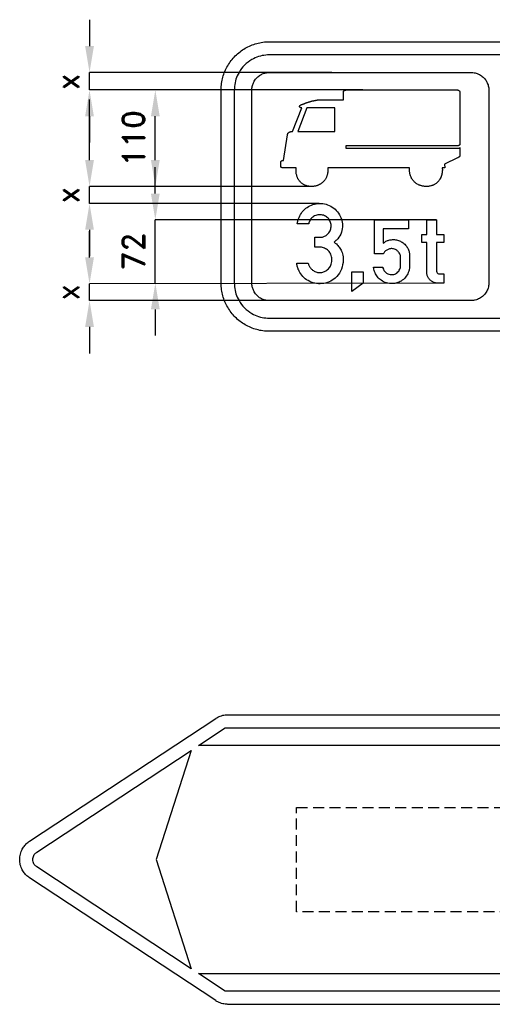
# Model space of a CAD drawing. Header units: millimetres. Extents: x -439 to 1046, y 157 to 1513.
# Tile 1 of 2: x -439 to 100, y 187 to 1309. Entities that reach past the tile are written whole.
import ezdxf

# ---------------------------------------------------------------- set-up
doc = ezdxf.new("R2010")
doc.units = ezdxf.units.MM
doc.header["$LTSCALE"] = 5
doc.linetypes.add('ČÁRKOVANÁX2', pattern=[1.5, 1, -0.5])
doc.layers.add('Kóty', color=2, linetype='Continuous')
doc.layers.add('Značka', color=7, linetype='Continuous')
doc.styles.get("Standard").update_dxf_attribs({"font": 'romand.shx', "height": 25})
doc.dimstyles.get("Standard").update_dxf_attribs({"dimtxt": 25, "dimasz": 30, "dimexe": 0.18, "dimexo": 0.0625, "dimgap": 12.5, "dimtad": 1, "dimdec": 0, "dimzin": 0, "dimdsep": 46, "dimtxsty": 'Standard', "dimcen": 0.09, "dimadec": 0, "dimazin": 0, "dimtfac": 1, "dimtdec": 0, "dimtofl": 0, "dimtmove": 0, "dimatfit": 3, "dimfxl": 1, "dimtolj": 1, "dimtzin": 0, "dimarcsym": 0})

# ---------------------------------------------------------------- blocks, each defined once
blk = doc.blocks.new('*D5')
at = {"layer": 'Defpoints', "color": 0, "transparency": 16777216}
for p in [(-284.1, 1228.7), (-47.6, 1228.7), (-103.7, 1118.8)]:
    blk.add_point(p, dxfattribs=at)
at = {"layer": 'Kóty', "color": 0, "lineweight": -2, "transparency": 16777216}
for p, q in [((-47.7, 1228.7), (-284.2, 1228.7)), ((-284.1, 1148.8), (-284.1, 1198.7)), ((-103.8, 1118.8), (-284.2, 1118.8))]:
    blk.add_line(p, q, dxfattribs=at)
at = {"layer": 'Kóty', "color": 0, "transparency": 16777216}
for points in [[(-289.1, 1198.7), (-279.1, 1198.7), (-284.1, 1228.7)], [(-289.1, 1148.8), (-279.1, 1148.8), (-284.1, 1118.8)]]:
    blk.add_solid(points, dxfattribs=at)
at = {"layer": 'Kóty', "color": 0, "transparency": 16777216, "insert": (-309.1, 1173.7), "char_height": 25, "attachment_point": 5, "rotation": 90}
blk.add_mtext('\\A1;110', dxfattribs=at)

msp = doc.modelspace()

# ---------------------------------------------------------------- linework, layer by layer
at = {"layer": 'Kóty'}
for p, q in [((-359.1, 1308.8), (-359.1, 1278.7)), ((-83, 1248.7), (-359.2, 1248.7)), ((-57.6, 1228.7), (-359.2, 1228.7)), ((-359.1, 1148.8), (-359.1, 1218)), ((-359.1, 1198.7), (-359.1, 1168.7)), ((-284.1, 1110.7), (-284.1, 1140.7)), ((-104.1, 1118.8), (-359.2, 1118.8)), ((-97.2, 1099.4), (-359.2, 1099.4)), ((36.3, 1080.7), (-284.2, 1080.7)), ((-359.1, 1069.4), (-359.1, 1039.4)), ((-359.1, 1037.8), (-359.1, 1067.8)), ((44.6, 1008.7), (-359.1, 1007.8)), ((-98.9, 988.7), (-359.2, 988.7)), ((-284.1, 978.7), (-284.1, 948.7)), ((-359.1, 958.7), (-359.1, 928.5))]:
    msp.add_line(p, q, dxfattribs=at)
for points in [[(-359.1, 1228.7), (-359.1, 1248.7)], [(-359.1, 1099.4), (-359.1, 1118.8)], [(-284.1, 1008.7), (-284.1, 1080.7)], [(-359.1, 988.7), (-359.1, 1007.8)]]:
    msp.add_lwpolyline(points, dxfattribs=at)
for points in [[(-364.1, 1278.7), (-354.1, 1278.7), (-359.1, 1248.7)], [(-364.1, 1198.7), (-354.1, 1198.7), (-359.1, 1228.7)], [(-364.1, 1148.8), (-354.1, 1148.8), (-359.1, 1118.8)], [(-289.1, 1110.7), (-279.1, 1110.7), (-284.1, 1080.7)], [(-364.1, 1069.4), (-354.1, 1069.4), (-359.1, 1099.4)], [(-364.1, 1037.8), (-354.1, 1037.8), (-359.1, 1007.8)], [(-289.1, 978.7), (-279.1, 978.7), (-284.1, 1008.7)], [(-364.1, 958.7), (-354.1, 958.7), (-359.1, 988.7)]]:
    msp.add_solid(points, dxfattribs=at)
at = {"layer": 'Značka', "color": 3}
for points in [[(835.9, 953.7), (-154.1, 953.7), (-154.3, 953.7), (-154.5, 953.7, -0.032179), (-161.6, 954.2, -0.035446), (-168.6, 955.6, -0.036266), (-175.3, 957.9, -0.03442), (-181.7, 961.1, -0.033721), (-187.6, 965, -0.034084), (-193, 969.8, -0.034208), (-197.7, 975.1, -0.034226), (-201.6, 981, -0.034044), (-204.8, 987.4, -0.033411), (-207.1, 994.1, -0.034127), (-208.6, 1001.1, -0.036744), (-209.1, 1008.2), (-209.1, 1008.4), (-209.1, 1008.7), (-209.1, 1228.7), (-209.1, 1228.9), (-209.1, 1229.1, -0.03218), (-208.6, 1236.2, -0.035442), (-207.1, 1243.2, -0.036269), (-204.8, 1249.9, -0.034425), (-201.6, 1256.3, -0.03372), (-197.7, 1262.2, -0.034083), (-193, 1267.5, -0.034212), (-187.6, 1272.3, -0.034229), (-181.7, 1276.2, -0.034043), (-175.3, 1279.4, -0.033412), (-168.6, 1281.7, -0.034124), (-161.6, 1283.2, -0.036734), (-154.5, 1283.7), (-154.3, 1283.7), (-154.1, 1283.7), (175.9, 1283.7)], [(184, 1268.7), (-154.1, 1268.7), (-156.2, 1268.6), (-158.2, 1268.4, 0.055738), (-166.4, 1266.8, 0.056129), (-174.1, 1263.3, 0.069647), (-182.4, 1257, 0.068386), (-188.7, 1248.7, 0.056471), (-192.2, 1241, 0.061158), (-193.8, 1232.8, 0.012205), (-194, 1230.7, 0.004067), (-194.1, 1228.7), (-194.1, 1008.7, 0.00359), (-194, 1006.6, 0.010744), (-193.8, 1004.5, 0.055765), (-192.2, 996.3, 0.056173), (-188.7, 988.7, 0.069691), (-182.4, 980.3, 0.068349), (-174.1, 974, 0.056434), (-166.4, 970.5, 0.061184), (-158.2, 968.9), (-156.2, 968.7), (-154.1, 968.7), (835.9, 968.7, 0.00359)], [(75.9, 988.7), (-154.1, 988.7), (-155.1, 988.7), (-156.2, 988.8, -0.055671), (-160.2, 989.6, -0.056145), (-164.1, 991.3, -0.069689), (-168.2, 994.5, -0.068349), (-171.4, 998.7, -0.056439), (-173.1, 1002.5, -0.061198), (-174, 1006.6, -0.012237), (-174, 1007.6, -0.004084), (-174.1, 1008.7), (-174.1, 1228.7, -0.003604), (-174, 1229.7, -0.010762), (-174, 1230.7, -0.055784), (-173.1, 1234.8, -0.056165), (-171.4, 1238.7, -0.069672), (-168.2, 1242.8, -0.068389), (-164.1, 1246, -0.056439), (-160.2, 1247.7, -0.061045), (-156.2, 1248.5), (-155.1, 1248.6), (-154.1, 1248.7), (75.9, 1248.7), (76.2, 1248.7), (76.5, 1248.6, -0.034472), (79.1, 1248.4, -0.035536), (81.6, 1247.8, -0.03572), (84.1, 1246.9, -0.034777), (86.4, 1245.7, -0.034289), (88.5, 1244.2, -0.034417), (90.4, 1242.4, -0.03447), (92.1, 1240.4, -0.034506), (93.5, 1238.2, -0.03442), (94.6, 1235.8, -0.034147), (95.4, 1233.3, -0.028145), (95.8, 1231.2, -0.029363), (95.9, 1229.1), (95.9, 1228.9), (95.9, 1228.7), (95.9, 1008.7), (95.9, 1008.4), (95.9, 1008.1, -0.034452), (95.7, 1005.5, -0.035507), (95.1, 1003, -0.035715), (94.2, 1000.5, -0.034731), (93, 998.2, -0.034308), (91.5, 996.1, -0.034409), (89.7, 994.1, -0.034468), (87.7, 992.5, -0.034542), (85.5, 991.1, -0.034381), (83.1, 990, -0.033859), (80.6, 989.2, -0.028266), (78.5, 988.8, -0.03055), (76.4, 988.7), (76.2, 988.7), (75.9, 988.7)], [(5.7, 1139.8), (-87.5, 1139.8), (-87.5, 1139.8), (-87.5, 1139.8), (-87.5, 1139.5), (-87.5, 1139.3), (-87.5, 1139), (-87.5, 1138.8), (-87.5, 1138.5), (-87.5, 1138.3), (-87.5, 1138.1), (-87.5, 1137.9), (-87.5, 1137.7), (-87.5, 1137.5), (-87.5, 1137.5), (-87.5, 1137.4), (-87.5, 1137.3), (-87.5, 1137.2), (-87.5, 1136.9), (-87.5, 1136.6, -0.00778), (-87.5, 1135.9, -0.00822), (-87.6, 1135.3, -0.011524), (-87.7, 1134.4, -0.012017), (-87.8, 1133.5, -0.012351), (-88, 1132.6, -0.012507), (-88.2, 1131.7), (-88.5, 1131), (-88.7, 1130.3, -0.014101), (-89.1, 1129.5), (-89.5, 1128.7), (-89.9, 1127.9), (-90.3, 1127.1), (-90.7, 1126.5), (-91.1, 1125.9), (-91.6, 1125.3), (-92, 1124.8), (-92.4, 1124.3), (-92.9, 1123.9), (-93.4, 1123.4), (-94, 1123), (-94.6, 1122.4), (-95.3, 1121.9), (-95.9, 1121.5), (-96.5, 1121.2), (-97.1, 1120.9), (-97.7, 1120.5), (-98.2, 1120.3), (-98.8, 1120.1), (-99.4, 1119.8), (-100.1, 1119.6), (-100.9, 1119.4), (-101.7, 1119.2), (-102.4, 1119), (-103, 1118.9), (-103.7, 1118.8), (-104.4, 1118.7), (-105, 1118.7), (-105.5, 1118.7), (-106.2, 1118.7), (-106.9, 1118.7), (-107.7, 1118.7), (-108.6, 1118.8), (-109.2, 1118.9), (-109.9, 1119), (-110.6, 1119.2), (-111.3, 1119.4), (-111.8, 1119.5), (-112.3, 1119.7), (-113, 1119.9), (-113.6, 1120.2), (-114.3, 1120.6), (-115.1, 1121), (-115.7, 1121.3), (-116.3, 1121.7), (-116.8, 1122.1), (-117.4, 1122.5), (-117.8, 1122.9), (-118.2, 1123.3), (-118.7, 1123.8), (-119.2, 1124.3), (-119.7, 1124.8), (-120.1, 1125.4), (-120.5, 1125.9), (-120.8, 1126.5), (-121.2, 1127), (-121.5, 1127.5), (-121.7, 1128), (-121.9, 1128.4), (-122.2, 1129), (-122.4, 1129.6), (-122.7, 1130.5), (-123, 1131.5), (-123.2, 1132.2), (-123.4, 1133), (-123.5, 1133.8, -0.010183), (-123.6, 1134.6), (-123.7, 1135.3, -0.010958), (-123.7, 1135.9, -0.010649), (-123.7, 1136.8, -0.002168), (-123.7, 1137.6), (-123.7, 1137.8), (-123.7, 1138.1), (-123.7, 1138.4), (-123.7, 1138.6, -0.001713), (-123.7, 1138.8, -0.001486), (-123.7, 1139), (-123.6, 1139.2), (-123.6, 1139.4), (-123.6, 1139.6), (-123.6, 1139.8), (-123.6, 1139.8), (-123.6, 1139.8), (-137.9, 1139.8), (-137.9, 1139.8), (-137.9, 1139.8), (-137.9, 1139.8), (-138, 1139.8), (-138, 1139.8), (-138, 1139.8), (-138, 1139.8), (-138, 1139.8), (-138.1, 1139.8), (-138.1, 1139.8), (-138.1, 1139.8), (-138.1, 1139.8), (-138.3, 1139.8), (-138.4, 1139.8), (-138.6, 1139.8), (-138.7, 1139.9), (-138.8, 1139.9), (-138.9, 1139.9), (-139, 1139.9), (-139.1, 1139.9), (-139.3, 1139.9), (-139.4, 1139.9), (-139.5, 1140), (-139.6, 1140), (-139.7, 1140), (-139.7, 1140), (-139.8, 1140), (-139.9, 1140.1), (-139.9, 1140.1), (-140, 1140.1), (-140.1, 1140.1), (-140.1, 1140.2), (-140.2, 1140.2), (-140.2, 1140.2), (-140.3, 1140.2), (-140.3, 1140.3), (-140.4, 1140.3), (-140.4, 1140.3), (-140.4, 1140.3), (-140.5, 1140.4), (-140.5, 1140.4), (-140.5, 1140.4), (-140.6, 1140.5), (-140.6, 1140.5), (-140.7, 1140.5), (-140.7, 1140.6), (-140.7, 1140.6), (-140.7, 1140.6), (-140.8, 1140.7), (-140.8, 1140.7), (-140.8, 1140.7), (-140.8, 1140.8), (-140.9, 1140.8), (-140.9, 1140.8), (-140.9, 1140.9), (-141, 1140.9), (-141, 1141), (-141, 1141), (-141, 1141), (-141, 1141.1), (-141, 1141.1), (-141.1, 1141.2), (-141.1, 1141.2), (-141.1, 1141.3), (-141.1, 1141.3), (-141.1, 1141.3), (-141.1, 1141.4), (-141.1, 1141.4), (-141.1, 1141.5), (-141.1, 1141.5), (-141.2, 1141.5), (-141.2, 1141.6), (-141.2, 1141.6), (-141.2, 1141.7), (-141.2, 1141.7), (-141.2, 1141.8), (-141.2, 1141.8), (-141.2, 1141.9), (-141.2, 1141.9), (-141.2, 1142), (-141.2, 1142), (-141.2, 1142.1), (-141.2, 1142.1), (-141.2, 1142.1), (-141.2, 1142.1), (-141.2, 1142.1), (-141.2, 1142.2), (-141.2, 1142.2), (-141.2, 1142.2), (-141.2, 1142.2), (-141.2, 1142.2), (-141.2, 1142.2), (-141.2, 1142.3), (-141.2, 1142.3), (-141.2, 1142.4), (-141.2, 1142.5), (-141.2, 1142.8), (-141.2, 1143), (-141.2, 1143.3), (-141.2, 1143.6), (-141.2, 1144), (-141.2, 1144.3), (-141.2, 1144.5), (-141.2, 1144.8), (-141.2, 1145.1), (-141.2, 1145.5), (-141.2, 1145.6), (-141.2, 1145.7, -0.005646), (-141.2, 1145.8, -0.005701), (-141.2, 1145.9), (-141.2, 1146.1), (-141.2, 1146.2), (-141.2, 1146.3), (-141.1, 1146.4), (-141.1, 1146.5), (-141.1, 1146.6), (-141.1, 1146.7), (-141.1, 1146.7), (-141, 1146.8), (-141, 1146.9), (-141, 1146.9), (-141, 1147), (-140.9, 1147), (-140.9, 1147.1), (-140.9, 1147.1), (-140.9, 1147.2), (-140.8, 1147.3), (-140.8, 1147.3), (-140.8, 1147.4), (-140.7, 1147.4), (-140.7, 1147.5), (-140.7, 1147.5), (-140.6, 1147.6), (-140.6, 1147.6), (-140.6, 1147.6), (-140.5, 1147.7), (-140.5, 1147.7), (-140.4, 1147.8), (-140.4, 1147.8), (-140.3, 1147.8), (-140.3, 1147.9), (-140.2, 1147.9), (-140.2, 1147.9), (-140.1, 1148), (-140.1, 1148), (-140, 1148), (-140, 1148.1), (-139.9, 1148.1), (-139.9, 1148.1), (-139.8, 1148.1), (-139.7, 1148.2), (-139.7, 1148.2), (-139.6, 1148.2), (-139.6, 1148.2), (-139.5, 1148.2), (-139.4, 1148.2), (-139.4, 1148.3), (-139.4, 1148.3), (-139.3, 1148.3), (-139.3, 1148.3), (-139.2, 1148.3), (-139.2, 1148.3), (-139.2, 1148.3), (-139.1, 1148.3), (-139.1, 1148.3), (-139.1, 1148.3), (-139, 1148.3), (-138.9, 1148.3), (-138.8, 1148.3), (-138.8, 1148.4), (-138.7, 1148.4), (-138.7, 1148.4), (-138.6, 1148.4), (-138.6, 1148.4), (-138.5, 1148.4), (-138.4, 1148.4), (-138.4, 1148.4), (-138.4, 1148.4), (-138.4, 1148.4), (-138.3, 1148.4), (-138.3, 1148.4), (-138.3, 1148.4), (-138.3, 1148.4), (-138.3, 1148.4), (-138.3, 1148.4), (-138.2, 1148.4), (-138.2, 1148.4), (-138.2, 1148.4), (-133.5, 1177.6), (-133.5, 1177.6), (-133.5, 1177.6), (-133.5, 1177.6), (-133.5, 1177.6), (-133.5, 1177.6), (-133.5, 1177.7), (-133.5, 1177.7), (-133.5, 1177.8), (-133.5, 1177.8), (-133.4, 1177.9), (-133.4, 1177.9), (-133.4, 1178), (-133.4, 1178), (-133.4, 1178), (-133.4, 1178.1), (-133.4, 1178.1), (-133.4, 1178.1), (-133.4, 1178.1), (-133.4, 1178.2), (-133.3, 1178.2), (-133.3, 1178.3), (-133.2, 1178.5), (-133.2, 1178.7), (-133.1, 1178.9), (-133, 1179.1), (-132.9, 1179.3), (-132.7, 1179.5), (-132.6, 1179.6), (-132.5, 1179.8), (-132.4, 1179.9), (-132.2, 1180.1), (-132.2, 1180.1), (-132.2, 1180.1), (-132.2, 1180.1), (-132.1, 1180.1), (-132.1, 1180.1), (-132.1, 1180.1), (-132.1, 1180.2), (-132.1, 1180.2), (-132.1, 1180.2), (-132.1, 1180.2), (-132.1, 1180.2), (-132.1, 1180.2), (-132.1, 1180.2), (-132.1, 1180.2), (-132, 1180.2), (-132, 1180.3), (-131.9, 1180.3), (-131.8, 1180.4), (-131.5, 1180.6), (-131.2, 1180.7), (-130.8, 1180.9), (-130.4, 1181), (-130, 1181.1), (-129.6, 1181.2), (-129.2, 1181.2), (-128.9, 1181.3), (-128.5, 1181.3), (-128.2, 1181.3), (-128.1, 1181.3), (-128, 1181.3), (-128, 1181.3), (-128, 1181.3), (-128, 1181.3), (-128, 1181.3), (-128, 1181.3), (-127.9, 1181.3), (-127.9, 1181.3), (-127.9, 1181.4), (-127.8, 1181.4), (-127.8, 1181.4), (-127.7, 1181.4), (-127.7, 1181.4), (-127.7, 1181.4), (-127.6, 1181.4), (-127.6, 1181.4), (-127.6, 1181.4), (-117.1, 1208.3), (-117.1, 1208.3), (-117.1, 1208.3), (-117.1, 1208.3), (-117.1, 1208.3), (-117.2, 1208.3), (-117.2, 1208.3), (-117.2, 1208.3), (-117.2, 1208.3), (-117.2, 1208.3), (-117.3, 1208.3), (-117.3, 1208.3), (-117.3, 1208.3), (-117.4, 1208.3), (-117.6, 1208.3), (-117.7, 1208.3), (-117.8, 1208.4), (-117.9, 1208.4), (-118.1, 1208.4), (-118.2, 1208.4), (-118.3, 1208.4), (-118.4, 1208.5), (-118.5, 1208.5), (-118.6, 1208.6), (-118.7, 1208.6), (-118.8, 1208.6), (-118.8, 1208.7), (-118.9, 1208.7), (-119, 1208.8), (-119, 1208.8), (-119.1, 1208.8), (-119.2, 1208.9), (-119.2, 1208.9), (-119.3, 1209), (-119.3, 1209), (-119.4, 1209.1), (-119.4, 1209.1), (-119.4, 1209.1), (-119.5, 1209.2), (-119.5, 1209.2), (-119.5, 1209.2), (-119.6, 1209.3), (-119.6, 1209.3), (-119.6, 1209.4), (-119.6, 1209.4), (-119.7, 1209.5), (-119.7, 1209.5), (-119.7, 1209.6), (-119.7, 1209.6), (-119.7, 1209.7), (-119.7, 1209.7), (-119.8, 1209.8), (-119.8, 1209.8), (-119.8, 1209.9), (-119.8, 1209.9), (-119.8, 1210), (-119.8, 1210), (-119.8, 1210.1), (-119.7, 1210.1), (-119.7, 1210.2), (-119.7, 1210.2), (-119.7, 1210.3), (-119.7, 1210.3), (-119.7, 1210.4), (-119.6, 1210.5), (-119.6, 1210.5), (-119.6, 1210.6), (-119.5, 1210.6), (-119.5, 1210.7), (-119.5, 1210.7), (-119.4, 1210.8), (-119.4, 1210.8), (-119.4, 1210.9), (-119.3, 1210.9), (-119.2, 1211), (-119.2, 1211.1), (-119.1, 1211.1), (-119, 1211.2), (-119, 1211.2), (-118.9, 1211.3), (-118.9, 1211.3), (-118.8, 1211.4), (-118.7, 1211.4), (-118.6, 1211.5), (-118.4, 1211.6), (-118.3, 1211.7), (-118.1, 1211.7), (-118, 1211.8), (-117.9, 1211.9), (-117.8, 1211.9), (-117.6, 1212), (-117.5, 1212), (-117.4, 1212.1), (-117.3, 1212.1), (-117.3, 1212.1), (-117.2, 1212.1), (-117.2, 1212.1), (-117.1, 1212.1), (-117.1, 1212.2), (-117.1, 1212.2), (-117, 1212.2), (-117, 1212.2), (-117, 1212.2), (-116.9, 1212.2), (-116.9, 1212.2), (-116.8, 1212.2), (-116.8, 1212.3), (-116.8, 1212.3), (-116.8, 1212.3), (-116.7, 1212.3), (-116.7, 1212.3), (-116.7, 1212.3), (-116.6, 1212.3), (-116.6, 1212.3), (-116.5, 1212.4), (-116.4, 1212.4), (-116.3, 1212.4), (-116.3, 1212.5), (-116.2, 1212.5), (-116.1, 1212.5), (-116.1, 1212.5), (-116, 1212.5), (-116, 1212.6), (-115.7, 1212.7), (-115.4, 1212.8), (-115.2, 1212.8), (-115, 1212.9), (-114.8, 1213), (-114.6, 1213.1), (-114.4, 1213.2), (-114.2, 1213.2), (-114, 1213.3), (-113.8, 1213.4), (-113.4, 1213.6), (-112.9, 1213.7), (-112.6, 1213.9), (-112.2, 1214), (-111.8, 1214.1), (-111.5, 1214.3), (-111.2, 1214.4), (-110.9, 1214.5), (-110.5, 1214.6), (-110.1, 1214.7), (-109.6, 1214.9), (-109.1, 1215.1), (-108.6, 1215.2), (-108.2, 1215.3), (-107.7, 1215.5), (-107.3, 1215.6), (-106.9, 1215.7), (-106.6, 1215.8), (-106.1, 1215.9), (-105.7, 1216), (-105.2, 1216.2), (-104.7, 1216.3), (-104.3, 1216.4), (-103.9, 1216.5), (-103.5, 1216.5), (-103.1, 1216.6), (-102.8, 1216.7), (-102.5, 1216.8), (-102.1, 1216.8), (-101.7, 1216.9), (-101.1, 1217), (-100.6, 1217.1), (-100.1, 1217.2), (-99.7, 1217.2), (-99.2, 1217.3), (-98.8, 1217.4), (-98.4, 1217.4), (-98, 1217.4), (-97.7, 1217.5), (-97.3, 1217.5), (-97.2, 1217.5), (-97.1, 1217.5), (-97.1, 1217.5), (-97.1, 1217.5), (-97.1, 1217.5), (-97.1, 1217.5), (-97, 1217.5), (-96.9, 1217.5), (-96.8, 1217.5), (-96.8, 1217.5), (-96.7, 1217.5), (-96.6, 1217.5), (-96.5, 1217.5), (-96.5, 1217.5), (-96.4, 1217.5), (-96.3, 1217.5), (-96.3, 1217.5), (-96.3, 1217.5), (-69.8, 1217.5), (-69.8, 1225.2), (-69.8, 1225.2), (-69.8, 1225.2), (-69.8, 1225.3), (-69.8, 1225.3), (-69.8, 1225.3), (-69.8, 1225.3), (-69.8, 1225.4), (-69.8, 1225.4), (-69.8, 1225.4), (-69.8, 1225.4), (-69.8, 1225.4), (-69.8, 1225.5), (-69.8, 1225.6, -0.005209), (-69.8, 1225.8, -0.005829), (-69.8, 1225.9), (-69.7, 1226.1), (-69.7, 1226.2), (-69.7, 1226.3), (-69.7, 1226.5), (-69.7, 1226.6), (-69.6, 1226.7), (-69.6, 1226.8), (-69.6, 1226.9), (-69.6, 1227), (-69.5, 1227.1), (-69.5, 1227.2), (-69.5, 1227.2), (-69.4, 1227.3), (-69.4, 1227.4), (-69.4, 1227.4), (-69.4, 1227.5), (-69.3, 1227.5), (-69.3, 1227.6), (-69.2, 1227.7), (-69.2, 1227.7), (-69.2, 1227.8), (-69.1, 1227.8), (-69.1, 1227.9), (-69.1, 1227.9), (-69, 1227.9), (-69, 1228), (-69, 1228), (-68.9, 1228), (-68.9, 1228.1), (-68.8, 1228.1), (-68.8, 1228.2), (-68.7, 1228.2), (-68.7, 1228.2), (-68.6, 1228.2), (-68.6, 1228.3), (-68.5, 1228.3), (-68.5, 1228.3), (-68.4, 1228.4), (-68.3, 1228.4), (-68.2, 1228.4), (-68.2, 1228.4), (-68.1, 1228.5), (-68, 1228.5), (-68, 1228.5), (-67.9, 1228.5), (-67.8, 1228.5), (-67.8, 1228.6), (-67.7, 1228.6), (-67.6, 1228.6), (-67.6, 1228.6), (-67.5, 1228.6), (-67.4, 1228.6), (-67.4, 1228.6), (-67.3, 1228.6), (-67.3, 1228.6), (-67.2, 1228.6), (-67.2, 1228.6), (-67, 1228.6), (-66.9, 1228.6), (-66.8, 1228.6), (-66.8, 1228.7), (-66.7, 1228.7), (-66.6, 1228.7), (-66.5, 1228.7), (-66.4, 1228.7), (-66.3, 1228.7), (-66.3, 1228.7), (-66.2, 1228.7), (-66.2, 1228.7), (60.4, 1228.7), (60.5, 1228.7), (60.5, 1228.6), (61, 1228.6), (61.4, 1228.4), (61.8, 1228.2), (62.1, 1227.9), (62.4, 1227.6), (62.6, 1227.2), (62.8, 1226.8), (62.9, 1226.3, -0.028147), (63, 1225.9, -0.032439), (63.1, 1225.4), (63.1, 1225.4), (63.1, 1225.3), (63.1, 1225.3), (63.1, 1224.4), (63.1, 1223.6), (63.1, 1221.9), (63.1, 1220.2), (63.1, 1215.9), (63.1, 1211.6), (63.1, 1205.9), (63.1, 1200.1), (63.1, 1194.4), (63.1, 1188.7), (63.1, 1184.1), (63.1, 1179.6), (63.1, 1174.7), (63.1, 1169.8), (63.1, 1169), (63.1, 1168.1), (63.1, 1168.1), (63.1, 1168.1), (63.1, 1168.1), (63.1, 1168), (63.1, 1167.9), (63.1, 1167.8), (63.1, 1167.7), (63.1, 1167.6, -0.006356), (63, 1167.5, -0.006905), (63, 1167.4), (63, 1167.3), (63, 1167.2), (63, 1167), (63, 1166.9), (62.9, 1166.8), (62.9, 1166.8), (62.9, 1166.7), (62.9, 1166.6), (62.9, 1166.6), (62.8, 1166.5), (62.8, 1166.5), (62.8, 1166.4), (62.8, 1166.3), (62.7, 1166.3), (62.7, 1166.2), (62.7, 1166.1), (62.6, 1166.1), (62.6, 1166), (62.5, 1166), (62.5, 1165.9), (62.5, 1165.9), (62.4, 1165.9), (62.4, 1165.8), (62.3, 1165.8), (62.3, 1165.7), (62.2, 1165.7), (62.1, 1165.6), (62.1, 1165.6), (62, 1165.5), (62, 1165.5), (61.9, 1165.5), (61.8, 1165.4), (61.8, 1165.4), (61.7, 1165.4), (61.6, 1165.3), (61.5, 1165.3), (61.4, 1165.3), (61.3, 1165.2), (61.3, 1165.2), (61.2, 1165.2), (61.1, 1165.2), (61, 1165.2), (60.9, 1165.1), (60.9, 1165.1), (60.7, 1165.1), (60.5, 1165.1), (60.4, 1165.1), (60.2, 1165), (60.1, 1165), (59.9, 1165), (59.8, 1165), (59.7, 1165), (59.6, 1165), (59.4, 1165), (59.4, 1165), (59.4, 1165), (59.3, 1165), (59.3, 1165), (59.3, 1165), (59.2, 1165), (59.2, 1165), (59.2, 1165), (59.2, 1165), (59.1, 1165), (59.1, 1165), (59.1, 1165), (-67.1, 1165), (-67.1, 1162.3), (59.8, 1162.3), (60.7, 1162.3), (60.7, 1162.3), (60.7, 1162.3), (60.8, 1162.3), (60.9, 1162.3), (60.9, 1162.3), (61, 1162.3), (61.1, 1162.3), (61.2, 1162.3), (61.2, 1162.3), (61.3, 1162.3), (61.4, 1162.3), (61.4, 1162.3), (61.5, 1162.3), (61.6, 1162.3), (61.7, 1162.3), (61.7, 1162.4), (61.8, 1162.4), (61.9, 1162.4), (61.9, 1162.4), (62, 1162.4), (62.1, 1162.4), (62.1, 1162.4), (62.2, 1162.5), (62.3, 1162.5), (62.3, 1162.5), (62.4, 1162.5), (62.4, 1162.6), (62.5, 1162.6), (62.5, 1162.6), (62.6, 1162.6), (62.6, 1162.7), (62.7, 1162.7), (62.7, 1162.7), (62.8, 1162.8), (62.8, 1162.8), (62.8, 1162.8), (62.9, 1162.9), (62.9, 1162.9), (62.9, 1162.9), (63, 1163), (63, 1163), (63, 1163.1), (63, 1163.1), (63, 1163.1), (63, 1163.1), (63, 1163.1), (63, 1163.1), (63.1, 1163.1), (63.1, 1163.1), (63.1, 1163.1), (63.1, 1163.1), (63.1, 1163.1), (63.1, 1154.6), (63.1, 1154.5), (63.1, 1154.5), (63.1, 1154.5), (63.1, 1154.5), (63.1, 1154.5), (63.1, 1154.5), (63.1, 1154.5), (63.1, 1154.4), (63.1, 1154.4), (63.1, 1154.4), (63.1, 1154.4), (63.1, 1154.4), (63.1, 1154.4), (63.1, 1154.3), (63.1, 1154.3, -0.005788), (63.1, 1154.2, -0.008587), (63, 1154.1), (63, 1154), (63, 1153.9), (63, 1153.8), (63, 1153.7), (63, 1153.7), (62.9, 1153.6), (62.9, 1153.5), (62.9, 1153.4), (62.8, 1153.3), (62.8, 1153.3), (62.8, 1153.2), (62.7, 1153.1), (62.7, 1153), (62.7, 1153), (62.6, 1152.9), (62.6, 1152.9), (62.5, 1152.8), (62.5, 1152.7), (62.4, 1152.7), (62.3, 1152.6), (62.3, 1152.5), (62.2, 1152.5), (62.2, 1152.4), (62.1, 1152.4), (62.1, 1152.3), (62, 1152.3), (61.9, 1152.2), (61.8, 1152.1), (61.8, 1152.1), (61.7, 1152), (61.6, 1152), (61.6, 1151.9), (61.5, 1151.9), (61.4, 1151.9), (61.4, 1151.8), (61.3, 1151.8), (61.2, 1151.7), (61.1, 1151.7), (61, 1151.6), (60.9, 1151.6), (60.9, 1151.6), (60.8, 1151.5), (60.7, 1151.5), (60.6, 1151.4), (60.6, 1151.4), (60.5, 1151.4), (60.4, 1151.3), (60.4, 1151.3), (60.4, 1151.3), (60.4, 1151.3), (60.4, 1151.3), (60.4, 1151.3), (60.3, 1151.3), (60.3, 1151.3), (60.3, 1151.3), (60.3, 1151.3), (60.3, 1151.3), (60.3, 1151.3), (60.3, 1151.3), (60.3, 1151.3), (60.2, 1151.3), (45.3, 1144.2), (45.8, 1139.8), (42.9, 1139.8), (42.9, 1139.8), (42.9, 1139.8), (42.9, 1139.5), (42.9, 1139.2), (42.9, 1138.9), (42.9, 1138.6), (43, 1138.3), (43, 1138), (43, 1137.8), (43, 1137.6), (43, 1137.4), (43, 1137.1), (43, 1137.1), (43, 1137), (43, 1136.9), (42.9, 1136.8), (42.9, 1136.5), (42.9, 1136.2, -0.007236), (42.9, 1135.5, -0.007765), (42.8, 1134.8, -0.011033), (42.7, 1133.8, -0.011709), (42.5, 1132.9, -0.012218), (42.3, 1132, -0.012435), (42, 1131.1, -0.01105), (41.8, 1130.4, -0.012872), (41.5, 1129.6, -0.014523), (41.1, 1128.8), (40.7, 1127.9), (40.3, 1127.2, -0.01471), (39.8, 1126.4), (39.4, 1125.8), (38.9, 1125.2), (38.5, 1124.6), (38, 1124.1), (37.6, 1123.7), (37.1, 1123.3), (36.6, 1122.8), (36, 1122.3), (35.3, 1121.8), (34.6, 1121.4), (34, 1121), (33.4, 1120.7), (32.8, 1120.4), (32.1, 1120.1), (31.6, 1119.9), (31.1, 1119.7), (30.4, 1119.5), (29.7, 1119.3), (28.9, 1119.1), (28.1, 1118.9), (27.4, 1118.8), (26.7, 1118.7), (26, 1118.7), (25.3, 1118.7), (24.8, 1118.7), (24.2, 1118.7), (23.5, 1118.7), (22.8, 1118.8), (22, 1118.9), (21.1, 1119), (20.4, 1119.1), (19.7, 1119.3), (19.1, 1119.5), (18.4, 1119.7), (17.9, 1119.9), (17.3, 1120.1), (16.7, 1120.3), (16, 1120.6), (15.3, 1121), (14.5, 1121.4), (13.9, 1121.8), (13.3, 1122.2), (12.8, 1122.6), (12.2, 1123.1), (11.8, 1123.4), (11.4, 1123.8), (10.9, 1124.3), (10.4, 1124.8), (9.9, 1125.4), (9.4, 1126), (9, 1126.5), (8.7, 1127), (8.4, 1127.5), (8, 1128), (7.8, 1128.5), (7.6, 1128.9), (7.3, 1129.5), (7.1, 1130.1), (6.8, 1130.9, -0.013496), (6.5, 1131.8), (6.3, 1132.5), (6.1, 1133.3, -0.010486), (5.9, 1134, -0.010508), (5.8, 1134.8), (5.7, 1135.4, -0.00977), (5.7, 1136, -0.010601), (5.7, 1136.7, -0.006376), (5.7, 1137.5), (5.7, 1137.8), (5.7, 1138.1), (5.7, 1138.3), (5.7, 1138.5), (5.7, 1138.8), (5.7, 1139), (5.7, 1139.2), (5.7, 1139.4), (5.7, 1139.6), (5.7, 1139.8), (5.7, 1139.8), (5.7, 1139.8)], [(-109.9, 1031.2), (-109.6, 1030.1, 0.016108), (-109.2, 1029.1, 0.066971), (-107.4, 1026, 0.067357), (-104.8, 1023.5, 0.079622), (-101.2, 1021.4, 0.083507), (-97.1, 1020.6, 0.078726), (-93.2, 1021, 0.077304), (-89.7, 1022.6, 0.094872), (-86, 1025.9, 0.087405), (-83.6, 1030.3, 0.097385), (-82.8, 1035.9, 0.104439), (-84.1, 1041.4, 0.09486), (-87, 1045.6, 0.095662), (-91.2, 1048.4, 0.04561), (-93.4, 1049.2, 0.043347), (-95.7, 1049.6), (-96.2, 1049.6), (-96.7, 1049.6), (-102.3, 1049.6), (-102.3, 1060.9), (-96.5, 1060.9), (-96, 1060.9), (-95.5, 1060.9, 0.089504), (-92, 1061.6, 0.078177), (-88.8, 1063.5, 0.098556), (-85.6, 1067.1, 0.099798), (-84, 1071.7, 0.096872), (-84, 1076.4, 0.098693), (-85.8, 1080.7, 0.100551), (-89.1, 1084.2, 0.097637), (-93.5, 1086.2, 0.106012), (-98.8, 1086.4, 0.108973), (-103.7, 1084.5, 0.096327), (-107.1, 1081.3, 0.10026), (-109, 1077.2), (-109.2, 1076.7), (-109.3, 1076.2), (-122.3, 1076.2, -0.004901), (-122, 1078.1, -0.014646), (-121.5, 1080, -0.070911), (-118.7, 1086.8, -0.076589), (-114, 1092.6, -0.078959), (-108, 1096.8, -0.076373), (-100.9, 1099, -0.077807), (-93.3, 1099.2, -0.077964), (-86, 1097.1, -0.081002), (-79.3, 1092.7, -0.080996), (-74.3, 1086.5, -0.076299), (-71.5, 1079.9, -0.079817), (-70.9, 1072.7, -0.09208), (-72.8, 1064.5, -0.105095), (-77.6, 1057.7, -0.020601), (-79, 1056.5), (-80.4, 1055.3), (-79.1, 1054.3, -0.015097), (-77.8, 1053.2, -0.058054), (-74.4, 1049.5, -0.058898), (-71.9, 1045.1, -0.074892), (-70.1, 1038.7, -0.064105), (-70.2, 1031.9, -0.089413), (-73.1, 1022.3, -0.101878), (-79.2, 1014.4, -0.087331), (-86.1, 1009.9, -0.080973), (-94.2, 1008, -0.079654), (-102.4, 1008.4, -0.082663), (-110, 1011.4, -0.076827), (-116, 1016.1, -0.076587), (-120.3, 1022.3, -0.041106), (-121.8, 1026, -0.040373), (-122.7, 1029.8), (-122.8, 1030.5), (-122.9, 1031.2), (-109.9, 1031.2)], [(-24.9, 1026.6), (-24.8, 1026.1), (-24.7, 1025.7, 0.061318), (-23.5, 1023.1, 0.076054), (-21.7, 1020.9, 0.081238), (-19.3, 1019.3, 0.074044), (-16.6, 1018.5, 0.102538), (-12.3, 1018.6, 0.116975), (-8.5, 1020.5, 0.072311), (-6.7, 1022.2, 0.058823), (-5.5, 1024.4, 0.043863), (-4.8, 1026.3, 0.05081), (-4.5, 1028.2, 0.010965), (-4.5, 1028.7), (-4.5, 1029.2), (-4.5, 1037.9, 0.008557), (-4.6, 1038.9, 0.025973), (-4.7, 1039.9, 0.068288), (-5.5, 1042, 0.054036), (-6.8, 1043.9, 0.069273), (-9, 1046, 0.080548), (-11.7, 1047.4, 0.097815), (-15.3, 1047.9, 0.091141), (-18.9, 1047, 0.085467), (-21.8, 1045.3, 0.103675), (-23.7, 1042.7), (-23.9, 1042.4), (-24, 1042.1), (-34.2, 1042.1), (-34.2, 1080.7), (4.4, 1080.7), (4.4, 1070.4), (-24.5, 1070.4), (-24.5, 1054.2), (-23.3, 1055, -0.015216), (-22.1, 1055.8, -0.051752), (-18.7, 1057.3, -0.052704), (-15.1, 1058.1, -0.065788), (-10.4, 1058, -0.065543), (-6, 1056.8, -0.069359), (-1.7, 1054.5, -0.071363), (1.8, 1051, -0.059643), (4, 1047.5, -0.053794), (5.3, 1043.5, -0.024777), (5.6, 1041.9, -0.033748), (5.7, 1040.3), (5.7, 1040.1), (5.7, 1039.9), (5.7, 1028.3), (5.7, 1027.8, -0.005347), (5.7, 1027.3, -0.045313), (5.3, 1024, -0.043668), (4.2, 1020.8, -0.080871), (0.9, 1015.2, -0.084535), (-4.1, 1011, -0.069811), (-8.8, 1008.9, -0.066784), (-13.9, 1008, -0.084624), (-20.7, 1008.8, -0.088728), (-26.8, 1011.8, -0.074196), (-30.9, 1015.6, -0.070966), (-33.7, 1020.4, -0.03576), (-34.7, 1023, -0.037186), (-35.2, 1025.7), (-35.3, 1026.1), (-35.3, 1026.6), (-24.9, 1026.6)], [(44.7, 1008.7), (37.7, 1008.7), (37.2, 1008.7), (36.6, 1008.7, -0.063549), (33.5, 1009.4, -0.071661), (30.6, 1011, -0.079318), (27.9, 1013.4, -0.071784), (26.2, 1016.6, -0.0366), (25.6, 1018.1, -0.046837), (25.4, 1019.7, -0.00928), (25.3, 1020), (25.3, 1020.4), (25.3, 1055), (19.7, 1055), (19.7, 1064.1), (25.3, 1064.1), (25.3, 1080.7), (36.4, 1080.7), (36.4, 1064.1), (44.8, 1064.1), (44.8, 1055), (36.4, 1055), (36.4, 1022.7), (36.4, 1022.5), (36.4, 1022.3, 0.048093), (36.6, 1021.3, 0.071783), (37.1, 1020.5, 0.102019), (38, 1019.5, 0.119771), (39.2, 1019.1), (39.4, 1019.1), (39.6, 1019), (44.7, 1019), (44.7, 1008.7)], [(464.9, 186.6), (-201.6, 186.6), (-202.3, 186.7, -0.00596), (-203, 186.7, -0.031174), (-205.9, 187, -0.03037), (-208.7, 187.7, -0.031434), (-211.5, 188.7, -0.034565), (-214.1, 190), (-214.7, 190.4), (-215.3, 190.8), (-427.4, 330.8), (-428.4, 331.5), (-429.4, 332.2, -0.052625), (-433, 335.7, -0.052762), (-435.7, 339.8, -0.065593), (-438, 345.5, -0.065785), (-438.7, 351.6, -0.065488), (-437.9, 357.8, -0.063889), (-435.7, 363.5, -0.052766), (-433, 367.6, -0.057594), (-429.4, 371.1, -0.011496), (-428.5, 371.8), (-427.4, 372.5), (-215.3, 512.5), (-214.7, 512.9), (-214.1, 513.3, -0.030776), (-211.5, 514.6, -0.030264), (-208.7, 515.6, -0.03155), (-205.9, 516.3, -0.03493), (-203, 516.6), (-202.3, 516.6), (-201.6, 516.6), (445.9, 516.6)], [(545.9, 481.6), (-234.9, 481.6), (-204.6, 501.6), (835.9, 501.6, -0.003573)], [(-419.2, 343.3), (-419.6, 343.6), (-420, 343.9, -0.05208), (-421.4, 345.3, -0.052852), (-422.5, 346.9, -0.065833), (-423.4, 349.2, -0.065663), (-423.7, 351.6, -0.065373), (-423.4, 354.1, -0.06424), (-422.5, 356.4, -0.052882), (-421.4, 358, -0.05687), (-420, 359.4), (-419.6, 359.7), (-419.2, 360), (-243.2, 476.1), (-283.2, 351.6), (-243.2, 227.2), (-419.2, 343.3)]]:
    msp.add_lwpolyline(points, format="xyb", dxfattribs=at)
for points in [[(-121.7, 1181.5), (-79.7, 1181.5), (-79.7, 1208.2), (-111.3, 1208.2), (-121.7, 1181.5)], [(-60.2, 998.9), (-60.2, 1021.6), (-47.3, 1021.6), (-47.3, 1008.7), (-60.2, 998.9)], [(835.9, 201.6), (-204.6, 201.6), (-234.9, 221.6), (545.9, 221.6)]]:
    msp.add_lwpolyline(points, dxfattribs=at)
at = {"layer": 'Značka', "color": 6, "linetype": 'ČÁRKOVANÁX2', "ltscale": 2.5}
msp.add_lwpolyline([(-123.1, 292.1), (-123.1, 411.1), (514.9, 411.1), (514.9, 292.1), (-123.1, 292.1)], dxfattribs=at)

# ---------------------------------------------------------------- texts
at = {"layer": 'Kóty', "char_height": 25, "attachment_point": 5, "rotation": 90}
for s, insert in [('\\A1;x', (-384.1, 1238)), ('\\A1;x', (-384.1, 1108.9)), ('\\A1;72', (-309.1, 1044.7)), ('\\A1;x', (-384.1, 998.1))]:
    msp.add_mtext(s, dxfattribs=dict(at, insert=insert))

# ---------------------------------------------------------------- dimensions: what is measured, and where the dimension line sits
at = {"layer": 'Kóty'}
dim = msp.add_linear_dim(base=(-284.1, 1228.7), p1=(-103.7, 1118.8), p2=(-47.6, 1228.7), angle=90, dimstyle='Standard', dxfattribs=at)
dim.commit()
dim.dimension.update_dxf_attribs({"geometry": '*D5', "text_midpoint": (-309.1, 1173.7)})

doc.saveas('drawing.dxf')
